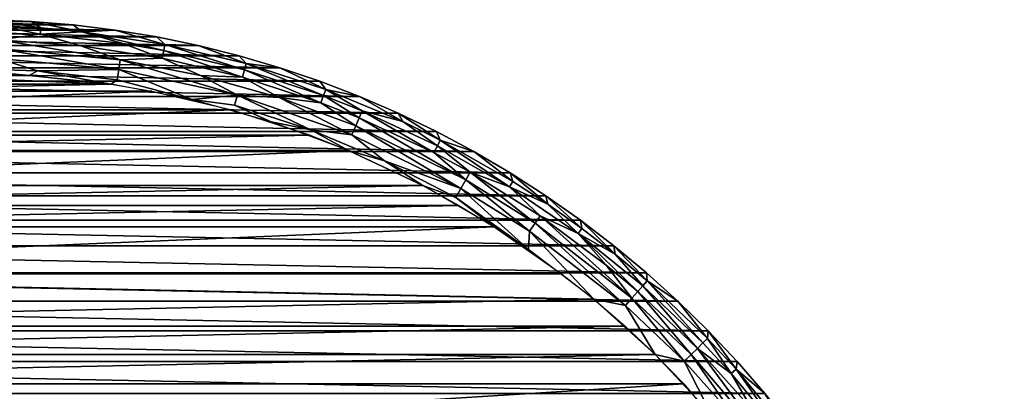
# Model space of a CAD drawing. Header units: inches. Extents: x -24 to 24, y -24 to 24.
# Tile 7 of 7: x 1.2 to 24, y 15.4 to 24. Entities that reach past the tile are written whole.
import ezdxf

# ---------------------------------------------------------------- set-up
doc = ezdxf.new("R2010")
doc.units = ezdxf.units.IN
doc.header["$MEASUREMENT"] = 0
doc.layers.add('AFUTL-3-EDPL', color=19, linetype='Continuous')
doc.layers.add('AFUTL-3-TPWD', color=15, linetype='Continuous')

msp = doc.modelspace()

# ---------------------------------------------------------------- meshes
at = {"layer": 'AFUTL-3-EDPL'}
mesh = msp.add_polyface(dxfattribs=at)
corners = [(3.463, 22.604, 41.005), (1.621, 22.81, 41.005), (3.499, 22.843, 41.092), (1.468, 23.955, 42.047), (1.692, 23.806, 41.766), (0.49, 23.995, 42.047), (0.702, 23.099, 41.092), (2.655, 23.718, 41.766), (3.592, 23.445, 41.556), (1.681, 23.659, 41.556), (3.534, 23.066, 41.215), (0.709, 23.325, 41.215), (0.716, 23.529, 41.371), (2.619, 23.394, 41.371), (3.416, 23.756, 42.047), (4.567, 23.425, 41.766), (-1.192, 23.51, 41.371), (-0.24, 23.717, 41.556), (5.194, 22.145, 40.976), (2.444, 23.875, 42.047), (4.539, 23.28, 41.556), (-0.232, 22.866, 41.005), (4.505, 23.105, 41.371), (0.725, 23.855, 41.766), (-1.209, 23.836, 41.766), (-1.182, 23.306, 41.215), (4.382, 23.597, 42.047), (-0.49, 23.995, 42.047), (1.428, 22.701, 40.976), (-0.476, 22.741, 40.976), (3.323, 22.502, 40.976)]
mesh.append_faces([[corners[k] for k in face] for face in [(7, 20, 8)]], dxfattribs={"vtx0": -1})
mesh.append_faces([[corners[k] for k in face] for face in [(3, 4, 5), (7, 9, 4), (14, 7, 19), (10, 2, 11), (11, 6, 25), (26, 15, 14), (19, 7, 3), (5, 23, 27), (4, 9, 23)]], dxfattribs={"vtx0": -1, "vtx1": -1})
mesh.append_faces([[corners[k] for k in face] for face in [(0, 1, 2), (2, 1, 6), (8, 13, 9), (14, 15, 7), (12, 11, 16), (12, 16, 17), (18, 0, 2), (15, 20, 7), (1, 21, 6), (22, 13, 8), (23, 17, 24), (23, 9, 17), (9, 12, 17), (2, 6, 11), (1, 28, 21), (0, 30, 1)]], dxfattribs={"vtx0": -1, "vtx1": -1, "vtx2": -1})
mesh.append_faces([[corners[k] for k in face] for face in [(3, 7, 4), (22, 10, 13), (21, 28, 29), (1, 30, 28), (0, 18, 30), (5, 4, 23)]], dxfattribs={"vtx0": -1, "vtx2": -1})
mesh.append_faces([[corners[k] for k in face] for face in [(13, 10, 12)]], dxfattribs={"vtx1": -1})
mesh.append_faces([[corners[k] for k in face] for face in [(7, 8, 9), (10, 11, 12), (13, 12, 9)]], dxfattribs={"vtx1": -1, "vtx2": -1})
mesh = msp.add_polyface(dxfattribs=at)
corners = [(5.39, 22.705, 41.215), (3.534, 23.066, 41.215), (4.505, 23.105, 41.371), (6.245, 22.25, 41.092), (5.194, 22.145, 40.976), (3.499, 22.843, 41.092), (7.942, 21.444, 41.005), (6.179, 22.017, 41.005), (7.23, 22.885, 42.047), (8.289, 22.381, 41.766), (6.449, 22.979, 41.766), (6.29, 23.161, 42.047), (8.176, 22.075, 41.371), (6.361, 22.664, 41.371), (6.409, 22.836, 41.556), (5.34, 23.398, 42.047), (4.567, 23.425, 41.766), (4.539, 23.28, 41.556), (8.985, 21.537, 41.215), (7.211, 22.193, 41.215), (8.898, 21.328, 41.092), (4.382, 23.597, 42.047), (8.157, 22.571, 42.047), (9.071, 22.22, 42.047), (8.238, 22.242, 41.556), (9.132, 21.89, 41.556), (3.592, 23.445, 41.556), (8.814, 20.969, 40.976), (7.029, 21.633, 40.976), (9.063, 21.725, 41.371)]
mesh.append_faces([[corners[k] for k in face] for face in [(7, 28, 4)]], dxfattribs={"vtx0": -1})
mesh.append_faces([[corners[k] for k in face] for face in [(3, 4, 5), (8, 10, 11), (14, 13, 17), (15, 16, 21), (0, 3, 1), (24, 12, 14), (17, 2, 26), (11, 10, 15), (29, 18, 12)]], dxfattribs={"vtx0": -1, "vtx1": -1})
mesh.append_faces([[corners[k] for k in face] for face in [(6, 7, 3), (8, 9, 10), (12, 13, 14), (15, 10, 16), (18, 19, 12), (20, 6, 3), (12, 19, 13), (19, 3, 0), (20, 3, 19), (9, 24, 10), (13, 2, 17), (10, 14, 16), (13, 0, 2), (19, 0, 13), (18, 20, 19), (6, 28, 7)]], dxfattribs={"vtx0": -1, "vtx1": -1, "vtx2": -1})
mesh.append_faces([[corners[k] for k in face] for face in [(16, 14, 17), (10, 24, 14), (9, 25, 24)]], dxfattribs={"vtx0": -1, "vtx2": -1})
mesh.append_faces([[corners[k] for k in face] for face in [(0, 1, 2), (22, 23, 9), (3, 5, 1), (7, 4, 3), (8, 22, 9), (27, 28, 6), (29, 12, 24)]], dxfattribs={"vtx1": -1, "vtx2": -1})
mesh = msp.add_polyface(dxfattribs=at)
corners = [(9.071, 22.22, 42.047), (10.074, 21.636, 41.766), (8.289, 22.381, 41.766), (11.419, 20.091, 41.092), (9.653, 20.73, 41.005), (8.898, 21.328, 41.092), (10.875, 21.078, 41.556), (9.132, 21.89, 41.556), (10.943, 21.21, 41.766), (12.546, 20.129, 41.556), (11.531, 20.288, 41.215), (8.985, 21.537, 41.215), (9.063, 21.725, 41.371), (11.3, 19.881, 41.005), (11.716, 20.946, 42.047), (12.561, 20.451, 42.047), (12.624, 20.254, 41.766), (13.009, 19.1, 41.092), (12.982, 18.678, 40.976), (10.793, 20.92, 41.371), (13.136, 19.287, 41.215), (11.632, 20.465, 41.371), (13.251, 19.456, 41.371), (9.97, 21.831, 42.047), (10.852, 21.406, 42.047), (7.942, 21.444, 41.005), (8.238, 22.242, 41.556), (12.188, 19.205, 40.976), (10.538, 20.158, 40.976), (8.814, 20.969, 40.976)]
mesh.append_faces([[corners[k] for k in face] for face in [(17, 18, 3), (19, 10, 12), (10, 3, 11), (20, 17, 10), (8, 6, 1), (7, 12, 26), (21, 10, 19)]], dxfattribs={"vtx0": -1, "vtx1": -1})
mesh.append_faces([[corners[k] for k in face] for face in [(0, 1, 2), (3, 4, 5), (1, 6, 7), (8, 9, 6), (13, 4, 3), (22, 21, 9), (14, 16, 8), (4, 25, 5), (1, 7, 2), (16, 9, 8), (6, 19, 7), (9, 21, 6), (3, 5, 11), (18, 13, 3), (13, 28, 4), (4, 29, 25)]], dxfattribs={"vtx0": -1, "vtx1": -1, "vtx2": -1})
mesh.append_faces([[corners[k] for k in face] for face in [(23, 8, 1)]], dxfattribs={"vtx0": -1, "vtx2": -1})
mesh.append_faces([[corners[k] for k in face] for face in [(27, 28, 13)]], dxfattribs={"vtx1": -1})
mesh.append_faces([[corners[k] for k in face] for face in [(10, 11, 12), (14, 15, 16), (20, 10, 21), (23, 24, 8), (19, 12, 7), (17, 3, 10), (24, 14, 8), (0, 23, 1), (28, 29, 4), (21, 19, 6)]], dxfattribs={"vtx1": -1, "vtx2": -1})
mesh.append_faces([[corners[k] for k in face] for face in [(18, 27, 13)]], dxfattribs={"vtx2": -1})
mesh = msp.add_polyface(dxfattribs=at)
corners = [(16.587, 16.091, 41.092), (15.915, 16.252, 40.976), (15.23, 17.381, 41.092), (14.186, 19.359, 42.047), (14.988, 18.573, 41.766), (14.223, 19.165, 41.766), (14.499, 17.526, 40.976), (12.982, 18.678, 40.976), (13.009, 19.1, 41.092), (15.631, 17.839, 41.556), (14.135, 19.046, 41.556), (15.379, 17.551, 41.215), (13.136, 19.287, 41.215), (13.251, 19.456, 41.371), (15.729, 17.95, 41.766), (17.024, 16.515, 41.556), (11.632, 20.465, 41.371), (16.75, 16.248, 41.215), (14.783, 18.319, 41.371), (15.514, 17.705, 41.371), (13.385, 19.921, 42.047), (14.964, 18.764, 42.047), (15.717, 18.138, 42.047), (16.443, 17.482, 42.047), (17.131, 16.618, 41.766), (13.435, 19.726, 41.766), (12.546, 20.129, 41.556), (16.896, 16.39, 41.371), (12.561, 20.451, 42.047), (12.624, 20.254, 41.766)]
mesh.append_faces([[corners[k] for k in face] for face in [(0, 1, 2), (2, 6, 8), (17, 0, 11), (18, 11, 13), (4, 10, 5), (11, 2, 12), (27, 17, 19), (25, 26, 29), (14, 9, 4), (19, 11, 18), (5, 10, 25)]], dxfattribs={"vtx0": -1, "vtx1": -1})
mesh.append_faces([[corners[k] for k in face] for face in [(4, 9, 10), (13, 12, 16), (23, 24, 14), (25, 10, 26), (9, 19, 10), (10, 13, 26)]], dxfattribs={"vtx0": -1, "vtx1": -1, "vtx2": -1})
mesh.append_faces([[corners[k] for k in face] for face in [(3, 4, 5), (14, 15, 9), (28, 25, 29), (21, 14, 4), (20, 5, 25)]], dxfattribs={"vtx0": -1, "vtx2": -1})
mesh.append_faces([[corners[k] for k in face] for face in [(18, 13, 10)]], dxfattribs={"vtx1": -1})
mesh.append_faces([[corners[k] for k in face] for face in [(6, 7, 8), (11, 12, 13), (17, 11, 19), (1, 6, 2), (20, 3, 5), (21, 22, 14), (0, 2, 11), (27, 19, 9), (2, 8, 12), (22, 23, 14), (3, 21, 4), (28, 20, 25)]], dxfattribs={"vtx1": -1, "vtx2": -1})
mesh.append_faces([[corners[k] for k in face] for face in [(19, 18, 10)]], dxfattribs={"vtx2": -1})
mesh = msp.add_polyface(dxfattribs=at)
corners = [(17.024, 16.515, 41.556), (16.896, 16.39, 41.371), (15.631, 17.839, 41.556), (19.065, 14.578, 42.047), (19.644, 13.788, 42.047), (19.02, 14.417, 41.766), (18.402, 13.37, 40.976), (17.219, 14.863, 40.976), (17.836, 14.695, 41.092), (18.968, 13.202, 41.092), (18.168, 14.968, 41.371), (17.68, 15.811, 41.556), (20, 12.75, 41.556), (19.85, 12.654, 41.371), (18.902, 14.327, 41.556), (19.321, 13.448, 41.371), (18.597, 14.096, 41.215), (20.125, 12.829, 41.766), (18.455, 15.343, 42.047), (17.79, 15.91, 41.766), (16.443, 17.482, 42.047), (17.143, 16.797, 42.047), (17.131, 16.618, 41.766), (17.814, 16.083, 42.047), (16.75, 16.248, 41.215), (19.677, 12.544, 41.215), (15.915, 16.252, 40.976), (16.587, 16.091, 41.092), (19.283, 12.292, 41.005), (20.19, 12.975, 42.047), (15.729, 17.95, 41.766)]
mesh.append_faces([[corners[k] for k in face] for face in [(0, 1, 2), (9, 6, 8), (12, 13, 14), (11, 1, 0), (19, 11, 22), (15, 10, 14), (8, 7, 27), (13, 25, 15)]], dxfattribs={"vtx0": -1, "vtx1": -1})
mesh.append_faces([[corners[k] for k in face] for face in [(4, 17, 5), (18, 5, 19), (16, 8, 24), (25, 16, 15), (19, 14, 11), (5, 14, 19), (28, 6, 9), (17, 12, 5), (14, 10, 11), (16, 24, 1), (25, 9, 16), (22, 0, 30)]], dxfattribs={"vtx0": -1, "vtx1": -1, "vtx2": -1})
mesh.append_faces([[corners[k] for k in face] for face in [(15, 16, 10), (5, 12, 14), (21, 19, 22), (22, 11, 0)]], dxfattribs={"vtx0": -1, "vtx2": -1})
mesh.append_faces([[corners[k] for k in face] for face in [(10, 16, 1)]], dxfattribs={"vtx1": -1})
mesh.append_faces([[corners[k] for k in face] for face in [(3, 4, 5), (6, 7, 8), (10, 1, 11), (20, 21, 22), (23, 18, 19), (9, 8, 16), (7, 26, 27), (8, 27, 24), (4, 29, 17), (18, 3, 5), (21, 23, 19)]], dxfattribs={"vtx1": -1, "vtx2": -1})
mesh.append_faces([[corners[k] for k in face] for face in [(13, 15, 14)]], dxfattribs={"vtx2": -1})
at = {"layer": 'AFUTL-3-TPWD'}
mesh = msp.add_polyface(dxfattribs=at)
corners = [(-22.746, 0, 40.976), (-0.476, 22.741, 40.976), (0.476, -22.741, 40.976), (22.746, 0, 40.976), (-22.03, 9.523, 42.047), (0.49, 23.995, 42.047), (-0.49, -23.995, 42.047), (22.03, 9.523, 42.047), (-18.402, 13.37, 40.976), (18.402, -13.37, 40.976), (-18.402, -13.37, 40.976), (18.402, 13.37, 40.976), (-11.716, 20.946, 42.047), (11.716, -20.946, 42.047), (11.716, 20.946, 42.047), (-11.716, -20.946, 42.047), (-23.92, -1.956, 42.047), (23.92, -1.956, 42.047), (-8.814, -20.969, 40.976), (8.814, 20.969, 40.976), (8.814, -20.969, 40.976), (-8.814, 20.969, 40.976), (22.03, -9.523, 42.047), (-22.03, -9.523, 42.047), (-21.775, 6.574, 40.976), (21.775, -6.574, 40.976), (-21.775, -6.574, 40.976), (21.775, 6.574, 40.976), (-16.443, -17.482, 42.047), (16.443, 17.482, 42.047), (16.443, -17.482, 42.047), (-16.443, 17.482, 42.047), (13.752, 18.118, 40.976), (-13.752, -18.118, 40.976), (13.752, -18.118, 40.976), (-13.752, 18.118, 40.976), (4.382, -23.597, 42.047), (-4.382, 23.597, 42.047), (-8.157, -22.571, 42.047), (8.157, 22.571, 42.047), (8.157, -22.571, 42.047), (-8.157, 22.571, 42.047), (-23.92, 1.956, 42.047), (23.92, 1.956, 42.047), (-4.382, -23.597, 42.047), (4.382, 23.597, 42.047), (-23.502, 4.862, 42.047), (23.502, -4.862, 42.047), (23.502, 4.862, 42.047), (-23.502, -4.862, 42.047), (14.186, 19.359, 42.047), (-14.186, -19.359, 42.047), (-14.186, 19.359, 42.047), (14.186, -19.359, 42.047), (18.455, 15.343, 42.047), (-18.455, -15.343, 42.047), (18.455, -15.343, 42.047), (-18.455, 15.343, 42.047), (22.428, 3.793, 40.976), (-22.428, -3.793, 40.976), (-22.428, 3.793, 40.976), (22.428, -3.793, 40.976), (-6.117, 21.908, 40.976), (6.117, -21.908, 40.976), (-6.117, -21.908, 40.976), (6.117, 21.908, 40.976), (16.581, -15.571, 40.976), (-16.581, 15.571, 40.976), (16.581, 15.571, 40.976), (-16.581, -15.571, 40.976), (21.18, -11.287, 42.047), (-21.18, 11.287, 42.047), (21.18, 11.287, 42.047), (-21.18, -11.287, 42.047), (23.028, -6.762, 42.047), (-23.028, 6.762, 42.047), (-23.028, -6.762, 42.047), (23.028, 6.762, 42.047), (24, 0, 42.047), (-24, 0, 42.047), (20.19, -12.975, 42.047), (-20.19, 12.975, 42.047), (-20.19, -12.975, 42.047), (20.19, 12.975, 42.047), (-9.97, 21.831, 42.047), (9.97, -21.831, 42.047), (9.97, 21.831, 42.047), (-9.97, -21.831, 42.047), (-1.428, -22.701, 40.976), (1.428, 22.701, 40.976), (19.456, 11.783, 40.976), (-19.456, -11.783, 40.976), (19.456, -11.783, 40.976), (-19.456, 11.783, 40.976), (-10.538, -20.158, 40.976), (10.538, 20.158, 40.976), (-10.538, 20.158, 40.976), (10.538, -20.158, 40.976), (-21.149, 8.373, 40.976), (21.149, -8.373, 40.976), (21.149, 8.373, 40.976), (-21.149, -8.373, 40.976), (4.262, -22.343, 40.976), (-4.262, 22.343, 40.976), (4.262, 22.343, 40.976), (-4.262, -22.343, 40.976), (-22.666, 1.903, 40.976), (22.666, -1.903, 40.976), (-22.666, -1.903, 40.976), (22.666, 1.903, 40.976), (14.964, 18.764, 42.047), (-14.964, -18.764, 42.047), (14.964, -18.764, 42.047), (-14.964, 18.764, 42.047), (0.49, -23.995, 42.047), (-0.49, 23.995, 42.047), (-1.468, -23.955, 42.047), (1.468, 23.955, 42.047), (-1.468, 23.955, 42.047), (1.468, -23.955, 42.047), (19.065, 14.578, 42.047), (-19.065, -14.578, 42.047), (19.065, -14.578, 42.047), (-19.065, 14.578, 42.047), (5.34, 23.398, 42.047), (-5.34, -23.398, 42.047), (5.34, -23.398, 42.047), (-5.34, 23.398, 42.047), (19.644, 13.788, 42.047), (-19.644, -13.788, 42.047), (19.644, -13.788, 42.047), (-19.644, 13.788, 42.047), (-2.444, -23.875, 42.047), (2.444, 23.875, 42.047), (-2.444, 23.875, 42.047), (2.444, -23.875, 42.047), (-17.143, -16.797, 42.047), (17.143, 16.797, 42.047), (17.143, -16.797, 42.047), (-17.143, 16.797, 42.047), (23.82, -2.93, 42.047), (-23.82, 2.93, 42.047), (23.82, 2.93, 42.047), (-23.82, -2.93, 42.047), (13.385, -19.921, 42.047), (-13.385, 19.921, 42.047), (13.385, 19.921, 42.047), (-13.385, -19.921, 42.047), (22.4, 8.616, 42.047), (-22.4, -8.616, 42.047), (-22.4, 8.616, 42.047), (22.4, -8.616, 42.047), (-9.071, -22.22, 42.047), (9.071, 22.22, 42.047), (-9.071, 22.22, 42.047), (9.071, -22.22, 42.047), (-21.623, -10.413, 42.047), (21.623, 10.413, 42.047), (21.623, -10.413, 42.047), (-21.623, 10.413, 42.047), (6.29, 23.161, 42.047), (-6.29, -23.161, 42.047), (-6.29, 23.161, 42.047), (6.29, -23.161, 42.047), (-17.814, 16.083, 42.047), (17.814, -16.083, 42.047), (-17.814, -16.083, 42.047), (17.814, 16.083, 42.047), (-7.23, 22.885, 42.047), (7.23, -22.885, 42.047), (-7.23, -22.885, 42.047), (7.23, 22.885, 42.047), (20.702, 12.141, 42.047), (-20.702, -12.141, 42.047), (-20.702, 12.141, 42.047), (20.702, -12.141, 42.047), (22.733, 7.695, 42.047), (-22.733, -7.695, 42.047), (-22.733, 7.695, 42.047), (22.733, -7.695, 42.047), (15.717, -18.138, 42.047), (-15.717, 18.138, 42.047), (15.717, 18.138, 42.047), (-15.717, -18.138, 42.047), (10.852, -21.406, 42.047), (-10.852, 21.406, 42.047), (10.852, 21.406, 42.047), (-10.852, -21.406, 42.047), (23.284, 5.817, 42.047), (-23.284, -5.817, 42.047), (23.284, -5.817, 42.047), (-23.284, 5.817, 42.047), (23.98, 0.979, 42.047), (-23.98, -0.979, 42.047), (23.98, -0.979, 42.047), (-23.98, 0.979, 42.047), (12.561, -20.451, 42.047), (-12.561, 20.451, 42.047), (12.561, 20.451, 42.047), (-12.561, -20.451, 42.047), (-23.681, -3.899, 42.047), (23.681, 3.899, 42.047), (-23.681, 3.899, 42.047), (23.681, -3.899, 42.047), (-3.416, 23.756, 42.047), (3.416, -23.756, 42.047), (-3.416, -23.756, 42.047), (3.416, 23.756, 42.047), (1.428, -22.701, 40.976), (-1.428, 22.701, 40.976), (11.373, 19.699, 40.976), (-11.373, -19.699, 40.976), (-11.373, 19.699, 40.976), (11.373, -19.699, 40.976), (-20.78, 9.252, 40.976), (20.78, -9.252, 40.976), (20.78, 9.252, 40.976), (-20.78, -9.252, 40.976), (-15.915, 16.252, 40.976), (15.915, -16.252, 40.976), (15.915, 16.252, 40.976), (-15.915, -16.252, 40.976), (-15.22, 16.904, 40.976), (15.22, -16.904, 40.976), (15.22, 16.904, 40.976), (-15.22, -16.904, 40.976), (-3.323, 22.502, 40.976), (3.323, -22.502, 40.976), (3.323, 22.502, 40.976), (-3.323, -22.502, 40.976), (12.188, 19.205, 40.976), (-12.188, -19.205, 40.976), (-12.188, 19.205, 40.976), (12.188, -19.205, 40.976), (7.929, -21.32, 40.976), (-7.929, 21.32, 40.976), (7.929, 21.32, 40.976), (-7.929, -21.32, 40.976), (-22.249, 4.729, 40.976), (22.249, -4.729, 40.976), (22.249, 4.729, 40.976), (-22.249, -4.729, 40.976), (14.499, 17.526, 40.976)]
mesh.append_faces([[corners[k] for k in face] for face in [(114, 116, 6), (115, 117, 5), (88, 208, 2), (89, 209, 1)]], dxfattribs={"vtx0": -1})
mesh.append_faces([[corners[k] for k in face] for face in [(224, 222, 242), (225, 223, 33), (80, 82, 130), (81, 83, 131), (217, 215, 91), (216, 214, 90), (84, 86, 154), (85, 87, 155), (75, 77, 178), (74, 76, 179), (108, 107, 59), (109, 106, 58), (180, 183, 112), (181, 182, 113), (32, 35, 230), (33, 34, 231), (169, 170, 163), (168, 171, 162), (193, 194, 79), (205, 206, 135), (204, 207, 134), (141, 142, 202), (140, 143, 203), (197, 198, 12), (196, 199, 13), (165, 166, 138), (164, 167, 139), (240, 238, 27), (241, 239, 26), (237, 234, 64), (236, 235, 65), (11, 8, 68), (10, 9, 69), (22, 23, 158), (4, 7, 159), (47, 49, 190), (46, 48, 191), (79, 78, 195), (70, 73, 175), (71, 72, 174), (185, 186, 84), (184, 187, 85), (229, 208, 88), (228, 209, 89), (90, 93, 11), (91, 92, 10), (94, 97, 18), (95, 96, 19), (27, 24, 100), (26, 25, 101), (65, 62, 104), (64, 63, 105), (0, 3, 108), (3, 0, 109), (112, 111, 53), (113, 110, 52), (118, 117, 115), (119, 116, 114), (122, 121, 56), (123, 120, 57), (126, 125, 36), (127, 124, 37), (130, 129, 122), (131, 128, 123), (134, 133, 118), (135, 132, 119), (138, 136, 30), (139, 137, 31), (17, 16, 140), (42, 43, 141), (53, 51, 144), (52, 50, 145), (150, 148, 4), (151, 149, 22), (154, 153, 41), (155, 152, 40), (158, 156, 70), (159, 157, 71), (162, 160, 127), (163, 161, 126), (57, 54, 164), (56, 55, 165), (41, 39, 168), (40, 38, 169), (174, 172, 81), (175, 173, 80), (178, 176, 150), (179, 177, 151), (30, 28, 180), (31, 29, 181), (13, 15, 184), (12, 14, 185), (190, 189, 74), (191, 188, 75), (194, 193, 17), (195, 192, 42), (144, 147, 196), (145, 146, 197), (202, 201, 46), (203, 200, 47), (37, 45, 204), (36, 44, 205), (210, 212, 95), (211, 213, 94), (100, 98, 216), (101, 99, 217), (68, 67, 220), (69, 66, 221), (220, 218, 224), (221, 219, 225), (104, 103, 228), (105, 102, 229), (230, 232, 210), (231, 233, 211), (19, 21, 236), (18, 20, 237), (58, 60, 240), (59, 61, 241), (242, 35, 32)]], dxfattribs={"vtx0": -1, "vtx1": -1})
mesh.append_faces([[corners[k] for k in face] for face in [(90, 214, 93), (91, 215, 92), (131, 83, 128), (130, 82, 129), (178, 77, 176), (33, 223, 34), (242, 222, 35), (229, 227, 208), (228, 226, 209), (179, 76, 177), (58, 106, 60), (59, 107, 61), (112, 183, 111), (113, 182, 110), (231, 34, 233), (230, 35, 232), (163, 170, 161), (162, 171, 160), (155, 87, 152), (154, 86, 153), (195, 78, 192), (202, 142, 201), (203, 143, 200), (12, 198, 14), (13, 199, 15), (139, 167, 137), (138, 166, 136), (27, 238, 24), (26, 239, 25), (65, 235, 62), (64, 234, 63), (69, 9, 66), (68, 8, 67), (159, 7, 157), (158, 23, 156), (190, 49, 189), (191, 48, 188), (79, 194, 78), (175, 73, 173), (174, 72, 172), (84, 186, 86), (85, 187, 87), (10, 92, 9), (11, 93, 8), (19, 96, 21), (18, 97, 20), (100, 24, 98), (101, 25, 99), (105, 63, 102), (104, 62, 103), (109, 0, 106), (108, 3, 107), (52, 110, 50), (53, 111, 51), (135, 206, 132), (134, 207, 133), (57, 120, 54), (56, 121, 55), (37, 124, 45), (36, 125, 44), (123, 128, 120), (122, 129, 121), (119, 132, 116), (118, 133, 117), (30, 136, 28), (31, 137, 29), (141, 43, 142), (140, 16, 143), (145, 50, 146), (144, 51, 147), (4, 148, 7), (22, 149, 23), (40, 152, 38), (41, 153, 39), (70, 156, 73), (71, 157, 72), (127, 160, 124), (126, 161, 125), (165, 55, 166), (164, 54, 167), (169, 38, 170), (168, 39, 171), (81, 172, 83), (80, 173, 82), (150, 176, 148), (151, 177, 149), (181, 29, 182), (180, 28, 183), (185, 14, 186), (184, 15, 187), (75, 188, 77), (74, 189, 76), (42, 192, 43), (17, 193, 16), (197, 146, 198), (196, 147, 199), (47, 200, 49), (46, 201, 48), (205, 44, 206), (204, 45, 207), (95, 212, 96), (94, 213, 97), (216, 98, 214), (217, 99, 215), (220, 67, 218), (221, 66, 219), (224, 218, 222), (225, 219, 223), (228, 103, 226), (229, 102, 227), (210, 232, 212), (211, 233, 213), (237, 20, 234), (236, 21, 235), (240, 60, 238), (241, 61, 239)]], dxfattribs={"vtx0": -1, "vtx2": -1})

doc.saveas('drawing.dxf')
